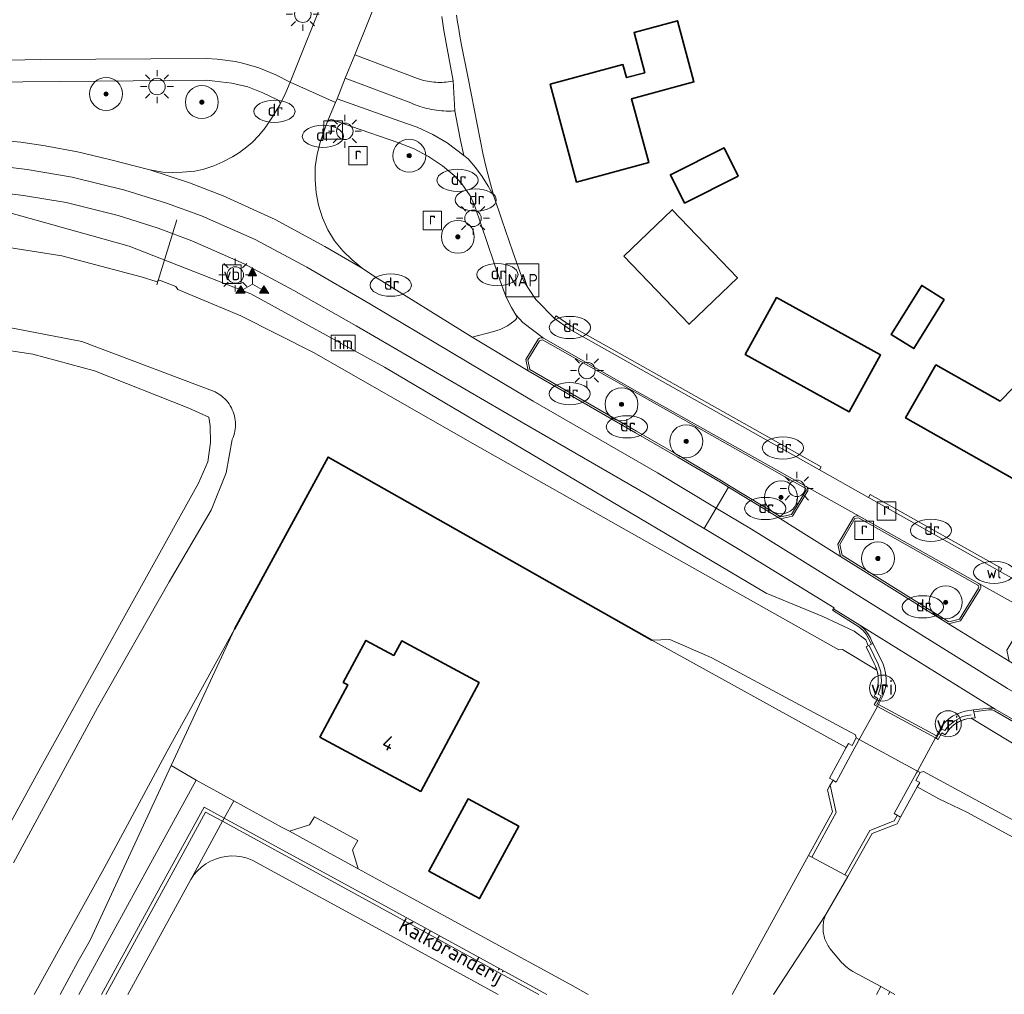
# Model space of a CAD drawing. Header units: metres. Extents: x 244832 to 245816, y 594581 to 595225.
# Tile 3 of 34: x 245024 to 245143, y 594587 to 594706. Entities that reach past the tile are written whole.
import ezdxf
from ezdxf.enums import TextEntityAlignment as Align

# ---------------------------------------------------------------- set-up
doc = ezdxf.new("R2010")
doc.units = ezdxf.units.M
for name, color, linetype, lineweight in [('B-XX-GK-BESCHOEIING-G', 130, 'GK-BESCHOEIING', 35), ('B-XX-GK-BESCHOEIING_DAMWAND-G', 130, 'GK-BESCHOEIING', 18), ('B-XX-GR-BOOM-S', 90, 'Continuous', 25), ('B-XX-GR-GRAS-GV', 60, 'Continuous', 13), ('B-XX-GR-GROENVOORZIENING-GV', 80, 'Continuous', 18), ('B-XX-IE-TERREINAFSCHEIDING_KUNSTMATIG_HEKWERK_RASTER-G', 30, 'IE-TERREINAFSCHEIDING-KUNSTMATIG', 18), ('B-XX-KL-ET_LS_OV_LICHTMAST-S', 190, 'Continuous', 25), ('B-XX-KL-WATER_PUT-S', 170, 'Continuous', 25), ('B-XX-KW-KUNSTWERK_DEK-GV', 170, 'Continuous', 18), ('B-XX-KW-KUNSTWERK_DUIKER-G', 170, 'Continuous', 18), ('B-XX-KW-KUNSTWERK_LANDHOOFD-GV', 170, 'Continuous', 18), ('B-XX-OG-BEBOUWING-GV', 7, 'Continuous', 35), ('B-XX-OG-BEBOUWING-T18', 10, 'Continuous', 18), ('B-XX-OG-HOOGTEPUNT-S', 7, 'Continuous', 25), ('B-XX-OG-TERREIN_ERF-GV', 7, 'Continuous', 18), ('B-XX-OG-TOPOGRAFIE-T18', 10, 'Continuous', 18), ('B-XX-OG-WATER-GV', 130, 'Continuous', 18), ('B-XX-OG-WATER_SLOOT-GV', 120, 'Continuous', 18), ('B-XX-OG-WEG-GV', 7, 'Continuous', 18), ('B-XX-RI-DRAINAGE_PUT-S', 90, 'Continuous', 25), ('B-XX-RI-GWA_RIOOLPUT-S', 30, 'Continuous', 25), ('B-XX-VH-GOOT-G', 170, 'Continuous', 18), ('B-XX-VH-VERHARDING_ASFALT-GV', 252, 'Continuous', 18), ('B-XX-VH-VERHARDING_BEDRIJFSVLOERPLAAT-GV', 252, 'Continuous', 18), ('B-XX-VH-VERHARDING_BETON-GV', 252, 'Continuous', 18), ('B-XX-VH-VERHARDING_GESLOTEN-GV', 252, 'Continuous', 18), ('B-XX-VH-VERHARDING_OPEN-GV', 252, 'Continuous', 18), ('B-XX-VH-VERHARDING_TEGEL-GV', 252, 'Continuous', 18), ('B-XX-VW-BEWEGWIJZERING_DRAAGCONSTRUCTIE-S', 7, 'Continuous', 25), ('B-XX-VW-HECTOMETRERING-S', 7, 'Continuous', 25), ('B-XX-VW-VERKEERSTEKEN_BORD-S', 7, 'Continuous', 25), ('B-XX-VW-VRI-S', 160, 'Continuous', 25)]:
    doc.layers.add(name, color=color, linetype=linetype, lineweight=lineweight)
doc.styles.add('NLCS-ISO', font='NLCS-ISO.ttf')
doc.styles.add('NLCS-ISO-M-T18', font='NLCS-ISO.ttf', dxfattribs={"height": 1.8})
doc.linetypes.add('GK-BESCHOEIING', pattern='A,30,-5,[1,NLCS.SHX,S=1,R=0,X=0,Y=0],-5', length=40)
doc.linetypes.add('IE-TERREINAFSCHEIDING-KUNSTMATIG', pattern='A,4,[82,NLCS.SHX,S=0.75,R=90,X=0,Y=0],4,-2', length=10)

# ---------------------------------------------------------------- blocks, each defined once
blk = doc.blocks.new('SIE-WEG_VERKEERSBORD-SO')
at = {"color": 0, "linetype": 'ByBlock', "lineweight": 18}
blk.add_lwpolyline([(-1.125, -1.125), (1.125, -1.125), (1.125, 1.125), (-1.125, 1.125)], close=True, dxfattribs=at)
at = {"color": 0, "linetype": 'ByBlock', "lineweight": 18, "style": 'NLCS-ISO'}
blk.add_text('vb', height=1.5, dxfattribs=at).set_placement((0, 0), align=Align.MIDDLE_CENTER)
blk = doc.blocks.new('SIE-WEG_VERKEERSBORD_WEGWIJZER-SO')
at = {"linetype": 'ByBlock', "lineweight": 18}
h = blk.add_hatch(color=0, dxfattribs=at)
h.dxf.hatch_style = 1
h.paths.add_polyline_path([(0.5, 1), (0, 2), (-0.5, 1)])
h = blk.add_hatch(color=0, dxfattribs=at)
h.dxf.hatch_style = 1
h.paths.add_polyline_path([(-1.38, -0.22), (-2, -1.15), (-0.88, -1.09)])
h = blk.add_hatch(color=0, dxfattribs=at)
h.dxf.hatch_style = 1
h.paths.add_polyline_path([(1.38, -0.22), (2, -1.15), (0.88, -1.09)])
at = {"color": 0, "linetype": 'ByBlock', "lineweight": 18}
for points in [[(0.5, 1), (0, 2), (-0.5, 1)], [(-1.38, -0.22), (-2, -1.15), (-0.88, -1.09)], [(1.38, -0.22), (2, -1.15), (0.88, -1.09)]]:
    blk.add_lwpolyline(points, close=True, dxfattribs=at)
for points in [[(-1.13, -0.65), (0, 0)], [(0, 1), (0, 0)], [(1.13, -0.65), (0, 0)]]:
    blk.add_lwpolyline(points, dxfattribs=at)
blk = doc.blocks.new('SKL-ET_OV_LICHTMAST-SO')
at = {"color": 0, "linetype": 'ByBlock', "lineweight": 18}
for points in [[(-1.41, 1.41), (-0.88, 0.88)], [(0, 2), (0, 1.25)], [(0.88, 0.88), (1.41, 1.41)], [(-1.25, 0), (-2, 0)], [(2, 0), (1.25, 0)], [(-1.41, -1.41), (-0.88, -0.88)], [(0.88, -0.88), (1.41, -1.41)], [(0, -1.25), (0, -2)]]:
    blk.add_lwpolyline(points, dxfattribs=at)
blk.add_circle((0, 0), 1, dxfattribs=at)
blk = doc.blocks.new('SIE-WEG_PAAL_HECTOMETERPAAL-SO')
at = {"color": 0, "linetype": 'ByBlock', "lineweight": 18}
blk.add_lwpolyline([(-1.44375, -0.94375), (1.44375, -0.94375), (1.44375, 0.94375), (-1.44375, 0.94375)], close=True, dxfattribs=at)
at = {"color": 0, "linetype": 'ByBlock', "lineweight": 18, "style": 'NLCS-ISO'}
blk.add_text('hm', height=1.5, dxfattribs=at).set_placement((0, 0), align=Align.MIDDLE_CENTER)
blk = doc.blocks.new('SKL-VRI_PAAL-SO')
at = {"lineweight": 18}
blk.add_circle((0, 0), 1.59, dxfattribs=at)
at = {"lineweight": 18, "style": 'NLCS-ISO'}
blk.add_text('vri', height=1.8, dxfattribs=at).set_placement((-0.06, 0.08), align=Align.MIDDLE_CENTER)
blk = doc.blocks.new('SKL-WATER_WATERLEIDINGPUT-SO')
at = {"color": 0, "linetype": 'ByBlock', "lineweight": 18}
blk.add_ellipse((0, 0), major_axis=(2.5, 0), ratio=0.54, dxfattribs=at)
at = {"color": 0, "linetype": 'ByBlock', "lineweight": 18, "style": 'NLCS-ISO'}
blk.add_text('wl', height=1.5, dxfattribs=at).set_placement((0, 0), align=Align.MIDDLE_CENTER)
blk = doc.blocks.new('SKL-WATER_DRAINAGEPUT-SO')
at = {"color": 0, "linetype": 'ByBlock', "lineweight": 18}
blk.add_ellipse((0, 0), major_axis=(2.5, 0), ratio=0.54, dxfattribs=at)
at = {"color": 0, "linetype": 'ByBlock', "lineweight": 18, "style": 'NLCS-ISO'}
blk.add_text('dr', height=1.5, dxfattribs=at).set_placement((0.12, 0.19), align=Align.MIDDLE_CENTER)
blk = doc.blocks.new('SRI-PUT_INSPECTIEPUT_RIOOLPUT-SO')
at = {"color": 0, "linetype": 'ByBlock', "lineweight": 18}
blk.add_lwpolyline([(-1.12, -1.12), (1.12, -1.12), (1.12, 1.12), (-1.12, 1.12)], close=True, dxfattribs=at)
at = {"color": 0, "linetype": 'ByBlock', "lineweight": 18, "style": 'NLCS-ISO'}
blk.add_text('r', height=1.5, dxfattribs=at).set_placement((0, 0.28), align=Align.MIDDLE_CENTER)
blk = doc.blocks.new('SGR-BOOM_01-SO')
at = {"linetype": 'ByBlock', "lineweight": 18}
h = blk.add_hatch(color=0, dxfattribs=at)
h.dxf.hatch_style = 1
edge = h.paths.add_edge_path()
edge.add_arc((0, 0), 0.25, 0, 360)
at = {"color": 0, "linetype": 'ByBlock', "lineweight": 18}
for radius in [2, 0.25]:
    blk.add_circle((0, 0), radius, dxfattribs=at)
blk = doc.blocks.new('SIE-HOOGTEMERK-SO')
at = {"color": 0, "linetype": 'ByBlock', "lineweight": 18}
blk.add_lwpolyline([(-2, -2), (2, -2), (2, 2), (-2, 2)], close=True, dxfattribs=at)
at = {"color": 0, "linetype": 'ByBlock', "lineweight": 18, "style": 'NLCS-ISO'}
blk.add_text('NAP', height=1.5, dxfattribs=at).set_placement((0.07, 0), align=Align.MIDDLE_CENTER)

msp = doc.modelspace()

# ---------------------------------------------------------------- linework, layer by layer
at = {"layer": 'B-XX-GK-BESCHOEIING-G', "color": 252}
msp.add_lwpolyline([(245100.35, 594630.44), (245061.05, 594652.67), (245049.7, 594631.8)], dxfattribs=at)
at = {"layer": 'B-XX-GK-BESCHOEIING_DAMWAND-G', "color": 252}
for points in [[(245017.39, 594678.87), (245028.76, 594677.09), (245038.35, 594674.54), (245040.18, 594673.97), (245040.6, 594674.13), (245042.57, 594673.38), (245042.83, 594673.01), (245050.48, 594669.81), (245059.27, 594665.36), (245079.47, 594653.84), (245099.71, 594642.39), (245123.01, 594629.27), (245123.45, 594629.34), (245127.64, 594626.83)], [(245139.08, 594620.98), (245146.37, 594616.6), (245147.56, 594615.98), (245151.15, 594613.71), (245188.69, 594592.8), (245198.71, 594587.49)]]:
    msp.add_lwpolyline(points, dxfattribs=at)
at = {"layer": 'B-XX-GR-GRAS-GV', "color": 252}
msp.add_lwpolyline([(245011.11, 594587.49), (245026.21, 594615.06), (245045.33, 594649.51), (245046.45, 594652.09), (245046.77, 594654.43), (245046.73, 594656.44), (245046.56, 594657.5), (245044.14, 594658.61), (245032.7, 594663.15), (245025.22, 594665.16), (245015.54, 594666.62)], dxfattribs=at)
at = {"layer": 'B-XX-GR-GROENVOORZIENING-GV', "color": 252}
for points in [[(245014.8, 594700.64), (245026.15, 594700.89), (245046.26, 594701.04), (245047.6, 594700.93), (245049.82, 594700.66), (245050.82, 594700.43), (245052.64, 594699.88), (245054.69, 594699.05), (245056.43, 594698.14), (245065.28, 594720.2)], [(245069.59, 594714.69), (245064.29, 594701.47), (245071.89, 594698.58), (245072.13, 594698.5), (245072.37, 594698.43), (245072.61, 594698.36), (245072.86, 594698.31), (245073.11, 594698.26), (245073.36, 594698.22), (245073.61, 594698.18), (245073.86, 594698.16), (245074.11, 594698.14), (245074.36, 594698.13), (245074.62, 594698.13), (245074.87, 594698.13), (245075.12, 594698.15), (245075.37, 594698.17), (245075.62, 594698.2), (245075.87, 594698.24), (245076.12, 594698.28), (245076.21, 594698.3), (245075.37, 594702.9), (245075.25, 594703.57), (245075.11, 594704.42), (245074.97, 594705.28), (245074.84, 594706.13)], [(245030.81, 594587.49), (245039.31, 594603.01), (245045.05, 594613.47), (245042.02, 594615.25), (245032.18, 594594.05), (245030.74, 594591.5), (245028.55, 594587.49)]]:
    msp.add_lwpolyline(points, dxfattribs=at)
msp.add_lwpolyline([(245077.52, 594689.25), (245077.09, 594691.26), (245076.43, 594694.67), (245076.27, 594694.66), (245075.98, 594694.65), (245075.68, 594694.65), (245075.38, 594694.65), (245075.09, 594694.66), (245074.79, 594694.68), (245074.49, 594694.71), (245074.2, 594694.74), (245073.9, 594694.79), (245073.61, 594694.84), (245073.32, 594694.9), (245073.03, 594694.97), (245072.74, 594695.04), (245072.46, 594695.12), (245072.17, 594695.21), (245071.89, 594695.31), (245071.62, 594695.42), (245071.34, 594695.53), (245071.07, 594695.65), (245063.13, 594698.64), (245062.16, 594696.12), (245069.77, 594693.44), (245071.86, 594692.68), (245073.77, 594691.81), (245075.51, 594690.78), (245077.51, 594689.27)], close=True, dxfattribs=at)
at = {"layer": 'B-XX-IE-TERREINAFSCHEIDING_KUNSTMATIG_HEKWERK_RASTER-G', "color": 252}
for points in [[(245128.13, 594626.6), (245127.81, 594627.55), (245126.76, 594629.72)], [(245127.64, 594622.61), (245128.14, 594623.69), (245127.81, 594623.91), (245127.98, 594624.45), (245128.18, 594625.46), (245128.13, 594626.6)], [(245134.89, 594618.61), (245135.47, 594619.72), (245135.9, 594619.49), (245136.3, 594620.04), (245137.09, 594620.69), (245138.02, 594621.19), (245139.09, 594621.4)]]:
    msp.add_lwpolyline(points, dxfattribs=at)
at = {"layer": 'B-XX-KW-KUNSTWERK_DEK-GV', "color": 252}
msp.add_lwpolyline([(245127.7, 594622.43), (245125.49, 594618.39), (245132.57, 594614.57), (245134.74, 594618.59)], close=True, dxfattribs=at)
at = {"layer": 'B-XX-KW-KUNSTWERK_DUIKER-G', "color": 252}
msp.add_lwpolyline([(245042.71, 594681.47), (245040.26, 594673.57)], dxfattribs=at)
at = {"layer": 'B-XX-KW-KUNSTWERK_LANDHOOFD-GV', "color": 252}
for points in [[(245125.49, 594618.39), (245125.14, 594618.6), (245124.64, 594617.68), (245124.2, 594617.92), (245123.93, 594617.43), (245121.9, 594613.71), (245122.32, 594613.46), (245122.36, 594613.44), (245122.69, 594613.24), (245124.73, 594616.99), (245125.4, 594618.24)], [(245132.54, 594612.67), (245132.83, 594613.2), (245132.38, 594613.44), (245132.89, 594614.39), (245132.57, 594614.57), (245132.46, 594614.38), (245131.76, 594613.1), (245129.73, 594609.42), (245130.52, 594608.98)]]:
    msp.add_lwpolyline(points, close=True, dxfattribs=at)
at = {"layer": 'B-XX-OG-BEBOUWING-GV', "color": 252}
for points in [[(245087.99, 594697.9), (245091.19, 594686.03), (245099.95, 594688.4), (245097.87, 594696.14), (245105.44, 594698.19), (245103.44, 594705.61), (245098.17, 594704.18), (245099.48, 594699.3), (245097.26, 594698.7), (245096.83, 594700.29)], [(245110.81, 594686.75), (245109.09, 594690.19), (245102.58, 594686.93), (245104.3, 594683.49)], [(245096.94, 594677.05), (245104.86, 594668.78), (245110.72, 594674.4), (245102.8, 594682.67)], [(245135.81, 594671.79), (245133.09, 594673.49), (245129.38, 594667.53), (245132.1, 594665.84)], [(245111.65, 594665.1), (245124.27, 594658.15), (245128.08, 594665.07), (245115.46, 594672.02)], [(245134.77, 594663.88), (245131.12, 594657.43), (245148.98, 594647.32), (245152.68, 594653.86), (245152.4, 594654.01), (245154.64, 594656.49), (245157.7, 594659.89), (245149.85, 594666.96), (245145.69, 594662.66), (245142.59, 594659.46)], [(245069.04, 594628.6), (245065.63, 594630.43), (245062.89, 594625.34), (245063.46, 594625.03), (245060.05, 594618.69), (245072.29, 594612.1), (245079.37, 594625.32), (245069.99, 594630.37)], [(245084.18, 594607.88), (245078.04, 594611.2), (245073.29, 594602.42), (245079.43, 594599.1)]]:
    msp.add_lwpolyline(points, close=True, dxfattribs=at)
at = {"layer": 'B-XX-OG-TERREIN_ERF-GV', "color": 252}
for points in [[(245076.63, 594706.28), (245076.76, 594705.43), (245076.9, 594704.58), (245077.04, 594703.73), (245077.15, 594703.1), (245077.19, 594702.89), (245077.2, 594702.88), (245077.2, 594702.83), (245078.03, 594698.62), (245079.85, 594689.33), (245080.21, 594687.8), (245080.62, 594686.27), (245081.14, 594684.34), (245082.15, 594681.46), (245083.45, 594677.55), (245084.56, 594674.51), (245084.92, 594673.8), (245086.14, 594671.96), (245086.3, 594671.74), (245088.52, 594669.49), (245088.74, 594669.82), (245090.56, 594668.54), (245120.88, 594651.48), (245120.68, 594651.13), (245126.63, 594647.78), (245126.81, 594648.13), (245142.78, 594639.15), (245142.6, 594638.79), (245146.56, 594636.57)], [(245110.08, 594587.49), (245119.35, 594604.35), (245122.25, 594609.62), (245121.64, 594612.32), (245121.88, 594612.73), (245122.32, 594613.46), (245121.9, 594613.71), (245123.93, 594617.43), (245100.35, 594630.44), (245061.05, 594652.67), (245049.7, 594631.8), (245042.02, 594615.25), (245045.05, 594613.47), (245049.6, 594610.97), (245055.47, 594607.75), (245056.35, 594607.27), (245058.8, 594608.04), (245059.38, 594609.04), (245064.66, 594606.16), (245064.03, 594605.03), (245064.7, 594602.71), (245069.58, 594600.04), (245090.37, 594588.71), (245092.61, 594587.49)], [(245150.67, 594603.01), (245138.56, 594609.59), (245135.17, 594611.22), (245132.54, 594612.67), (245130.52, 594608.98), (245130.08, 594608.18), (245127.07, 594606.99), (245124.11, 594601.78), (245121.44, 594597.18), (245121.37, 594597.01), (245121.31, 594596.84), (245121.26, 594596.67), (245121.21, 594596.49), (245121.17, 594596.31), (245121.14, 594596.14), (245121.12, 594595.96), (245121.11, 594595.78), (245121.1, 594595.6), (245121.1, 594595.42), (245121.11, 594595.24), (245121.13, 594595.06), (245121.16, 594594.88), (245121.19, 594594.7), (245121.23, 594594.53), (245121.28, 594594.35), (245121.34, 594594.18), (245121.4, 594594.01), (245121.48, 594593.85), (245121.56, 594593.68), (245121.64, 594593.53), (245121.74, 594593.37), (245121.84, 594593.22), (245121.94, 594593.07), (245123.22, 594591.5), (245123.37, 594591.33), (245123.53, 594591.18), (245123.7, 594591.02), (245123.87, 594590.88), (245124.05, 594590.73), (245124.23, 594590.6), (245124.41, 594590.47), (245124.6, 594590.35), (245124.72, 594590.28), (245128.1, 594588.44), (245128.18, 594588.39), (245129.83, 594587.49)], [(245081.68, 594587.49), (245068.62, 594594.62), (245051.85, 594603.78), (245051.23, 594604.01), (245050.6, 594604.17), (245049.95, 594604.26), (245049.29, 594604.28), (245048.64, 594604.22), (245048, 594604.1), (245047.37, 594603.9), (245046.77, 594603.64), (245046.2, 594603.31), (245045.68, 594602.92), (245045.2, 594602.48), (245044.77, 594601.98), (245044.39, 594601.44), (245036.77, 594587.49)]]:
    msp.add_lwpolyline(points, dxfattribs=at)
for points in [[(245105.44, 594698.19), (245097.87, 594696.14), (245099.95, 594688.4), (245091.19, 594686.03), (245087.99, 594697.9), (245096.83, 594700.29), (245097.26, 594698.7), (245099.48, 594699.3), (245098.17, 594704.18), (245103.44, 594705.61)], [(245104.3, 594683.49), (245102.58, 594686.93), (245109.09, 594690.19), (245110.81, 594686.75)], [(245110.72, 594674.4), (245104.86, 594668.78), (245096.94, 594677.05), (245102.8, 594682.67)], [(245132.1, 594665.84), (245129.38, 594667.53), (245133.09, 594673.49), (245135.81, 594671.79)], [(245128.08, 594665.07), (245124.27, 594658.15), (245111.65, 594665.1), (245115.46, 594672.02)], [(245157.7, 594659.89), (245154.64, 594656.49), (245152.4, 594654.01), (245152.68, 594653.86), (245148.98, 594647.32), (245131.12, 594657.43), (245134.77, 594663.88), (245142.59, 594659.46), (245145.69, 594662.66), (245149.85, 594666.96)], [(245072.29, 594612.1), (245060.05, 594618.69), (245063.46, 594625.03), (245062.89, 594625.34), (245065.63, 594630.43), (245069.04, 594628.6), (245069.99, 594630.37), (245079.37, 594625.32)], [(245079.43, 594599.1), (245073.29, 594602.42), (245078.04, 594611.2), (245084.18, 594607.88)]]:
    msp.add_lwpolyline(points, close=True, dxfattribs=at)
at = {"layer": 'B-XX-OG-WATER-GV', "color": 252}
for points in [[(245146.37, 594616.6), (245139.08, 594620.98), (245138.55, 594620.92), (245138.42, 594620.89), (245138.29, 594620.85), (245138.2, 594620.82), (245138.19, 594620.82), (245138.19, 594620.82), (245138.17, 594620.81), (245138.04, 594620.77), (245137.91, 594620.72), (245137.87, 594620.7), (245137.83, 594620.68), (245137.79, 594620.67), (245137.67, 594620.61), (245137.55, 594620.55), (245137.43, 594620.48), (245137.31, 594620.41), (245137.2, 594620.34), (245137.19, 594620.33), (245137.17, 594620.32), (245137.09, 594620.27), (245137.05, 594620.23), (245137.04, 594620.22), (245137.02, 594620.21), (245136.98, 594620.18), (245136.88, 594620.1), (245136.78, 594620.01), (245136.68, 594619.92), (245136.63, 594619.87), (245136.6, 594619.84), (245136.58, 594619.83), (245136.49, 594619.73), (245136.4, 594619.63), (245136.37, 594619.59), (245136.35, 594619.57), (245136.32, 594619.52), (245136.23, 594619.42), (245136.15, 594619.31), (245136.14, 594619.29), (245136.14, 594619.28), (245136.13, 594619.27), (245136.08, 594619.19), (245136.01, 594619.08), (245135.94, 594618.96), (245135.53, 594619.21), (245135.09, 594618.42), (245134.74, 594618.59), (245127.7, 594622.43), (245127.32, 594622.63), (245127.74, 594623.4), (245127.3, 594623.65), (245127.45, 594624), (245127.51, 594624.12), (245127.56, 594624.25), (245127.58, 594624.31), (245127.59, 594624.36), (245127.6, 594624.38), (245127.64, 594624.52), (245127.68, 594624.65), (245127.68, 594624.66), (245127.7, 594624.71), (245127.71, 594624.78), (245127.74, 594624.92), (245127.76, 594625.04), (245127.77, 594625.06), (245127.78, 594625.19), (245127.8, 594625.33), (245127.8, 594625.39), (245127.8, 594625.41), (245127.81, 594625.47), (245127.81, 594625.61), (245127.81, 594625.74), (245127.81, 594625.75), (245127.81, 594625.76), (245127.81, 594625.78), (245127.8, 594625.88), (245127.8, 594626.02), (245127.79, 594626.11), (245127.79, 594626.12), (245127.78, 594626.13), (245127.78, 594626.16), (245127.76, 594626.29), (245127.74, 594626.43), (245127.73, 594626.47), (245127.73, 594626.48), (245127.73, 594626.49), (245127.71, 594626.57), (245127.68, 594626.7), (245127.64, 594626.83), (245123.45, 594629.34), (245123.01, 594629.27), (245099.71, 594642.39), (245079.47, 594653.84), (245059.27, 594665.36), (245050.48, 594669.81), (245042.83, 594673.01), (245042.57, 594673.38), (245040.6, 594674.13), (245040.18, 594673.97), (245038.35, 594674.54), (245028.76, 594677.09), (245017.39, 594678.87)], [(245017.9, 594669.22), (245031.18, 594666.71), (245047.35, 594660.57), (245047.46, 594660.51), (245047.69, 594660.38), (245047.91, 594660.24), (245048.13, 594660.08), (245048.33, 594659.91), (245048.52, 594659.72), (245048.71, 594659.53), (245048.88, 594659.32), (245049.03, 594659.11), (245049.18, 594658.89), (245049.31, 594658.66), (245049.42, 594658.42), (245049.52, 594658.17), (245049.61, 594657.92), (245049.68, 594657.66), (245049.74, 594657.4), (245049.78, 594657.14), (245049.8, 594656.88), (245049.81, 594656.61), (245049.8, 594656.34), (245049.78, 594656.08), (245049.74, 594655.82), (245049.68, 594655.56), (245049.61, 594655.3), (245049.53, 594655.05), (245049.42, 594654.8), (245048.68, 594650.77), (245046.85, 594646.23), (245041.76, 594637.53), (245033.07, 594622.25), (245022.87, 594603.43)], [(245025.38, 594587.49), (245033.86, 594602.79), (245041.54, 594617), (245049.7, 594631.8), (245061.05, 594652.67), (245100.35, 594630.44), (245102.52, 594630.54), (245107.62, 594628.31), (245125.03, 594618.97), (245125.14, 594618.6), (245125.49, 594618.39), (245132.57, 594614.57), (245132.89, 594614.39), (245133.3, 594614.52), (245152.11, 594604.33), (245175.03, 594591.89), (245183.71, 594587.49)]]:
    msp.add_lwpolyline(points, dxfattribs=at)
at = {"layer": 'B-XX-OG-WATER_SLOOT-GV', "color": 252}
for points in [[(245022.87, 594603.43), (245033.07, 594622.25), (245041.76, 594637.53), (245046.85, 594646.23), (245048.68, 594650.77), (245049.42, 594654.8), (245049.53, 594655.05), (245049.61, 594655.3), (245049.68, 594655.56), (245049.74, 594655.82), (245049.78, 594656.08), (245049.8, 594656.34), (245049.81, 594656.61), (245049.8, 594656.88), (245049.78, 594657.14), (245049.74, 594657.4), (245049.68, 594657.66), (245049.61, 594657.92), (245049.52, 594658.17), (245049.42, 594658.42), (245049.31, 594658.66), (245049.18, 594658.89), (245049.03, 594659.11), (245048.88, 594659.32), (245048.71, 594659.53), (245048.52, 594659.72), (245048.33, 594659.91), (245048.13, 594660.08), (245047.91, 594660.24), (245047.69, 594660.38), (245047.46, 594660.51), (245047.35, 594660.57), (245031.18, 594666.71), (245017.9, 594669.22)], [(245015.54, 594666.62), (245025.22, 594665.16), (245032.7, 594663.15), (245044.14, 594658.61), (245046.56, 594657.5), (245046.73, 594656.44), (245046.77, 594654.43), (245046.45, 594652.09), (245045.33, 594649.51), (245026.21, 594615.06), (245011.11, 594587.49)], [(245028.55, 594587.49), (245030.74, 594591.5), (245032.18, 594594.05), (245042.02, 594615.25), (245049.7, 594631.8), (245041.54, 594617), (245033.86, 594602.79), (245025.38, 594587.49)], [(245183.71, 594587.49), (245175.03, 594591.89), (245152.11, 594604.33), (245133.3, 594614.52), (245132.89, 594614.39), (245132.38, 594613.44), (245132.83, 594613.2), (245132.54, 594612.67), (245135.17, 594611.22), (245138.56, 594609.59), (245150.67, 594603.01), (245173.43, 594590.23), (245178.89, 594587.49)]]:
    msp.add_lwpolyline(points, dxfattribs=at)
msp.add_lwpolyline([(245107.62, 594628.31), (245102.52, 594630.54), (245100.35, 594630.44), (245123.93, 594617.43), (245124.2, 594617.92), (245124.64, 594617.68), (245125.14, 594618.6), (245125.03, 594618.97)], close=True, dxfattribs=at)
at = {"layer": 'B-XX-OG-WEG-GV', "color": 252}
for points in [[(245053.41, 594692.62), (245054.29, 594693.93), (245055.18, 594695.4), (245055.22, 594695.54), (245055.21, 594695.69), (245055.15, 594695.83), (245055.05, 594695.94), (245054.92, 594696.01), (245053.15, 594696.85), (245051.3, 594697.57), (245049.35, 594698.03), (245047.31, 594698.29), (245046.28, 594698.38), (245015.09, 594698.13)], [(245020.73, 594691.17), (245023.76, 594690.86), (245026.74, 594690.44), (245030.65, 594689.71), (245034.53, 594688.79), (245039.41, 594687.51), (245041, 594687.25), (245042.11, 594687.2), (245043.34, 594687.22), (245044.88, 594687.34), (245045.98, 594687.61), (245047.19, 594687.99), (245048.29, 594688.47), (245049.47, 594689.1), (245050.28, 594689.6), (245051.2, 594690.31), (245051.83, 594690.84), (245052.64, 594691.67), (245053.41, 594692.62)], [(245019.35, 594683.15), (245036.9, 594678.25), (245051.68, 594672.49), (245067.9, 594663.57), (245083.44, 594654.4), (245114.19, 594636.14), (245121.08, 594633.33), (245124.89, 594631.56), (245126.28, 594630.49), (245126.58, 594629.77), (245126.97, 594629.97), (245126.66, 594630.59), (245126.33, 594631.19), (245125.98, 594631.63), (245125.43, 594632.07), (245122.25, 594634.08), (245122.38, 594634.26), (245122.45, 594634.36), (245110.93, 594641.46), (245106.67, 594644.01), (245099.59, 594648.23), (245084.48, 594656.96), (245064.47, 594668.6), (245056.91, 594672.89), (245050.88, 594676.13), (245044.53, 594678.92), (245040.44, 594680.46), (245035.59, 594681.99), (245029.28, 594683.56), (245024.1, 594684.42), (245018.44, 594685.11)], [(245017.39, 594678.87), (245028.76, 594677.09), (245038.35, 594674.54), (245040.18, 594673.97), (245040.6, 594674.13), (245042.57, 594673.38), (245042.83, 594673.01), (245050.48, 594669.81), (245059.27, 594665.36), (245079.47, 594653.84), (245099.71, 594642.39), (245123.01, 594629.27), (245123.45, 594629.34), (245127.64, 594626.83), (245127.58, 594627), (245127.52, 594627.16), (245127.46, 594627.31), (245127.39, 594627.47), (245127.3, 594627.62), (245126.32, 594629.64), (245126.58, 594629.77), (245126.28, 594630.49), (245124.89, 594631.56), (245121.08, 594633.33), (245114.19, 594636.14), (245083.44, 594654.4), (245067.9, 594663.57), (245051.68, 594672.49), (245036.9, 594678.25), (245019.35, 594683.15)], [(245203.2, 594587.49), (245197.62, 594590.42), (245188.41, 594595.43), (245187.55, 594595.85), (245180.78, 594597.93), (245162.43, 594608.25), (245156.84, 594613.24), (245156.23, 594613.68), (245151.01, 594616.63), (245141.9, 594621.88), (245141.62, 594622), (245141.24, 594621.99), (245139.42, 594621.77), (245139.56, 594621.04), (245139.08, 594620.98), (245146.37, 594616.6), (245147.56, 594615.98), (245151.15, 594613.71), (245188.69, 594592.8), (245198.71, 594587.49)]]:
    msp.add_lwpolyline(points, dxfattribs=at)
for points in [[(245078.84, 594683.12), (245078.29, 594684.35), (245077.27, 594685.8), (245076.35, 594686.83), (245074.92, 594688.01), (245073.25, 594689.12), (245071.48, 594690.06), (245069.52, 594690.84), (245063.88, 594692.79), (245061.6, 594693.6), (245061.45, 594693.62), (245061.29, 594693.59), (245061.15, 594693.53), (245061.04, 594693.42), (245060.95, 594693.29), (245060.13, 594691.01), (245059.72, 594689.41), (245059.48, 594687.9), (245059.48, 594686.29), (245059.59, 594684.74), (245059.87, 594683.25), (245060.39, 594681.69), (245061.02, 594680.23), (245061.84, 594678.91), (245062.85, 594677.68), (245063.98, 594676.59), (245065.17, 594675.57), (245066.66, 594674.59), (245078.54, 594667.2), (245080.99, 594667.87), (245081.94, 594668.15), (245082.81, 594668.59), (245083.71, 594669.23), (245083.83, 594669.34), (245083.9, 594669.48), (245083.93, 594669.64), (245083.91, 594669.79), (245083.84, 594669.93), (245083.32, 594670.8), (245082.87, 594671.67), (245082.47, 594672.61), (245081.92, 594674.05)], [(245098.5, 594660.41), (245087.06, 594666.9), (245086.68, 594666.77), (245085.29, 594664.45), (245085.52, 594663.3), (245098.45, 594655.81), (245103.6, 594652.86), (245108.77, 594649.8), (245109.77, 594649.19), (245115.97, 594645.4), (245117.26, 594645.69), (245119, 594648.56), (245119.04, 594648.63), (245119.05, 594648.71), (245119.04, 594648.78), (245119, 594648.85), (245118.95, 594648.91)], [(245125.39, 594645.29), (245124.97, 594645.21), (245123.13, 594642.06), (245123.42, 594640.75), (245136.38, 594632.67), (245137.65, 594632.99), (245139.98, 594636.77), (245140.01, 594636.85), (245140.01, 594636.94), (245139.98, 594637.02), (245139.94, 594637.09), (245139.87, 594637.15)]]:
    msp.add_lwpolyline(points, close=True, dxfattribs=at)
at = {"layer": 'B-XX-VH-GOOT-G', "color": 252}
for points in [[(245119.73, 594604.14), (245122.7, 594609.55), (245121.96, 594612.86)], [(245129.75, 594608.55), (245130.11, 594609.2)], [(245126.8, 594607.38), (245129.75, 594608.55)], [(245123.73, 594601.98), (245126.8, 594607.38)], [(245129.22, 594587.83), (245129.04, 594587.49)]]:
    msp.add_lwpolyline(points, dxfattribs=at)
at = {"layer": 'B-XX-VH-VERHARDING_ASFALT-GV', "color": 252}
for points in [[(245039.41, 594687.51), (245044.25, 594685.93), (245048.32, 594684.35), (245054.64, 594681.5), (245060.64, 594678.2), (245065.17, 594675.57), (245063.98, 594676.59), (245062.85, 594677.68), (245061.84, 594678.91), (245061.02, 594680.23), (245060.39, 594681.69), (245059.87, 594683.25), (245059.59, 594684.74), (245059.48, 594686.29), (245059.48, 594687.9), (245059.72, 594689.41), (245060.13, 594691.01), (245060.95, 594693.29), (245061.96, 594695.67), (245056.43, 594698.14), (245055.92, 594696.88), (245055.18, 594695.4), (245054.29, 594693.93), (245053.41, 594692.62), (245052.64, 594691.67), (245051.83, 594690.84), (245051.2, 594690.31), (245050.28, 594689.6), (245049.47, 594689.1), (245048.29, 594688.47), (245047.19, 594687.99), (245045.98, 594687.61), (245044.88, 594687.34), (245043.34, 594687.22), (245042.11, 594687.2), (245041, 594687.25)], [(245178.76, 594607.81), (245171.65, 594611.89), (245152.36, 594622.85), (245151.47, 594623.33), (245143.68, 594627.89), (245136.34, 594632.43), (245123.22, 594640.61), (245115.93, 594645.17), (245109.65, 594649), (245108.15, 594646.48), (245112.43, 594643.92), (245123.96, 594636.78), (245143.48, 594624.6), (245157.79, 594616.4), (245189.93, 594598.15), (245194.33, 594595.81), (245195.65, 594598.29), (245194.7, 594598.8), (245181.99, 594605.94), (245181.8, 594606.04)], [(245108.15, 594646.48), (245106.67, 594644.01), (245110.93, 594641.46), (245122.45, 594634.36), (245122.38, 594634.26), (245125.55, 594632.26), (245142, 594622.07), (245151.11, 594616.82), (245156.35, 594613.86), (245174, 594603.99), (245187.7, 594596.2), (245187.63, 594596.05), (245188.51, 594595.62), (245192.95, 594593.21), (245194.33, 594595.81), (245189.93, 594598.15), (245157.79, 594616.4), (245143.48, 594624.6), (245123.96, 594636.78), (245112.43, 594643.92)], [(245125.55, 594632.26), (245126.14, 594631.79), (245126.51, 594631.31), (245126.86, 594630.7), (245127.16, 594630.07), (245128.14, 594628.08), (245128.39, 594627.56), (245128.58, 594627.01), (245128.7, 594626.44), (245128.76, 594625.86), (245128.75, 594625.29), (245128.67, 594624.71), (245128.52, 594624.15), (245128.32, 594623.61), (245127.82, 594622.65), (245134.87, 594618.85), (245135.3, 594619.68), (245135.61, 594620.13), (245135.97, 594620.55), (245136.38, 594620.92), (245136.83, 594621.24), (245137.32, 594621.5), (245137.83, 594621.7), (245138.36, 594621.85), (245139.38, 594621.99), (245141.23, 594622.21), (245141.66, 594622.22), (245142, 594622.07)]]:
    msp.add_lwpolyline(points, close=True, dxfattribs=at)
for points in [[(245018.82, 594688.23), (245024.55, 594687.56), (245030, 594686.62), (245036.4, 594685.04), (245041.43, 594683.49), (245045.7, 594681.92), (245052.2, 594679.06), (245058.46, 594675.71), (245066.12, 594671.25), (245085.93, 594659.46), (245101.02, 594650.74), (245108.15, 594646.48), (245109.65, 594649), (245108.66, 594649.61), (245103.49, 594652.67), (245098.33, 594655.61), (245085.32, 594663.15), (245078.54, 594667.2), (245066.66, 594674.59), (245065.17, 594675.57), (245060.64, 594678.2), (245054.64, 594681.5), (245048.32, 594684.35), (245044.25, 594685.93), (245039.41, 594687.51), (245034.53, 594688.79), (245030.65, 594689.71), (245026.74, 594690.44), (245023.76, 594690.86), (245020.73, 594691.17)], [(245018.44, 594685.11), (245024.1, 594684.42), (245029.28, 594683.56), (245035.59, 594681.99), (245040.44, 594680.46), (245044.53, 594678.92), (245050.88, 594676.13), (245056.91, 594672.89), (245064.47, 594668.6), (245084.48, 594656.96), (245099.59, 594648.23), (245106.67, 594644.01), (245108.15, 594646.48), (245101.02, 594650.74), (245085.93, 594659.46), (245066.12, 594671.25), (245058.46, 594675.71), (245052.2, 594679.06), (245045.7, 594681.92), (245041.43, 594683.49), (245036.4, 594685.04), (245030, 594686.62), (245024.55, 594687.56), (245018.82, 594688.23)]]:
    msp.add_lwpolyline(points, dxfattribs=at)
at = {"layer": 'B-XX-VH-VERHARDING_BEDRIJFSVLOERPLAAT-GV', "color": 252}
for points in [[(245088.52, 594669.49), (245090.34, 594668.2), (245120.68, 594651.13), (245120.88, 594651.48), (245090.56, 594668.54), (245088.74, 594669.82)], [(245119.19, 594648.44), (245119.26, 594648.57), (245119.27, 594648.72), (245119.24, 594648.86), (245119.17, 594649), (245119.07, 594649.1), (245098.61, 594660.6), (245087.17, 594667.09), (245087.02, 594667.15), (245086.86, 594667.15), (245086.71, 594667.1), (245086.58, 594667.01), (245086.49, 594666.88), (245085.06, 594664.49), (245085.32, 594663.15), (245098.33, 594655.61), (245103.49, 594652.67), (245108.66, 594649.61), (245109.65, 594649), (245115.93, 594645.17), (245117.4, 594645.49)], [(245117.26, 594645.69), (245115.97, 594645.4), (245109.77, 594649.19), (245108.77, 594649.8), (245103.6, 594652.86), (245098.45, 594655.81), (245085.52, 594663.3), (245085.29, 594664.45), (245086.68, 594666.77), (245087.06, 594666.9), (245098.5, 594660.41), (245118.95, 594648.91), (245119, 594648.85), (245119.04, 594648.78), (245119.05, 594648.71), (245119.04, 594648.63), (245119, 594648.56)], [(245142.6, 594638.79), (245142.78, 594639.15), (245126.81, 594648.13), (245126.63, 594647.78)], [(245125.5, 594645.49), (245125.35, 594645.54), (245125.19, 594645.55), (245125.04, 594645.52), (245124.9, 594645.44), (245124.79, 594645.34), (245122.89, 594642.1), (245123.22, 594640.61), (245136.34, 594632.43), (245137.79, 594632.8), (245140.18, 594636.66), (245140.23, 594636.81), (245140.23, 594636.96), (245140.19, 594637.11), (245140.11, 594637.24), (245139.99, 594637.34)], [(245124.97, 594645.21), (245125.39, 594645.29), (245139.87, 594637.15), (245139.94, 594637.09), (245139.98, 594637.02), (245140.01, 594636.94), (245140.01, 594636.85), (245139.98, 594636.77), (245137.65, 594632.99), (245136.38, 594632.67), (245123.42, 594640.75), (245123.13, 594642.06)], [(245125.55, 594632.26), (245122.38, 594634.26), (245122.25, 594634.08), (245125.43, 594632.07), (245125.98, 594631.63), (245126.33, 594631.19), (245126.66, 594630.59), (245126.97, 594629.97), (245127.16, 594630.07), (245126.86, 594630.7), (245126.51, 594631.31), (245126.14, 594631.79)], [(245127.82, 594622.65), (245127.7, 594622.43), (245134.74, 594618.59), (245134.87, 594618.85)]]:
    msp.add_lwpolyline(points, close=True, dxfattribs=at)
msp.add_lwpolyline([(245151.11, 594616.82), (245142, 594622.07), (245141.66, 594622.22), (245141.23, 594622.21), (245139.38, 594621.99), (245139.42, 594621.77), (245141.24, 594621.99), (245141.62, 594622), (245141.9, 594621.88), (245151.01, 594616.63)], dxfattribs=at)
at = {"layer": 'B-XX-VH-VERHARDING_BETON-GV', "color": 252}
for points in [[(245128.14, 594628.08), (245127.16, 594630.07), (245126.97, 594629.97), (245126.58, 594629.77), (245126.32, 594629.64), (245127.3, 594627.62), (245127.39, 594627.47), (245127.46, 594627.31), (245127.52, 594627.16), (245127.58, 594627), (245127.64, 594626.83), (245127.68, 594626.7), (245127.71, 594626.57), (245127.73, 594626.49), (245127.73, 594626.48), (245127.73, 594626.47), (245127.74, 594626.43), (245127.76, 594626.29), (245127.78, 594626.16), (245127.78, 594626.13), (245127.79, 594626.12), (245127.79, 594626.11), (245127.8, 594626.02), (245127.8, 594625.88), (245127.81, 594625.78), (245127.81, 594625.76), (245127.81, 594625.75), (245127.81, 594625.74), (245127.81, 594625.61), (245127.81, 594625.47), (245127.8, 594625.41), (245127.8, 594625.39), (245127.8, 594625.33), (245127.78, 594625.19), (245127.77, 594625.06), (245127.76, 594625.04), (245127.74, 594624.92), (245127.71, 594624.78), (245127.7, 594624.71), (245127.68, 594624.66), (245127.68, 594624.65), (245127.64, 594624.52), (245127.6, 594624.38), (245127.59, 594624.36), (245127.58, 594624.31), (245127.56, 594624.25), (245127.51, 594624.12), (245127.45, 594624), (245127.3, 594623.65), (245127.74, 594623.4), (245127.32, 594622.63), (245127.7, 594622.43), (245127.82, 594622.65), (245128.32, 594623.61), (245128.52, 594624.15), (245128.67, 594624.71), (245128.75, 594625.29), (245128.76, 594625.86), (245128.7, 594626.44), (245128.58, 594627.01), (245128.39, 594627.56)], [(245136.23, 594619.42), (245136.32, 594619.52), (245136.35, 594619.57), (245136.37, 594619.59), (245136.4, 594619.63), (245136.49, 594619.73), (245136.58, 594619.83), (245136.6, 594619.84), (245136.63, 594619.87), (245136.68, 594619.92), (245136.78, 594620.01), (245136.88, 594620.1), (245136.98, 594620.18), (245137.02, 594620.21), (245137.04, 594620.22), (245137.05, 594620.23), (245137.09, 594620.27), (245137.17, 594620.32), (245137.19, 594620.33), (245137.2, 594620.34), (245137.31, 594620.41), (245137.43, 594620.48), (245137.55, 594620.55), (245137.67, 594620.61), (245137.79, 594620.67), (245137.83, 594620.68), (245137.87, 594620.7), (245137.91, 594620.72), (245138.04, 594620.77), (245138.17, 594620.81), (245138.19, 594620.82), (245138.19, 594620.82), (245138.2, 594620.82), (245138.29, 594620.85), (245138.42, 594620.89), (245138.55, 594620.92), (245139.08, 594620.98), (245139.56, 594621.04), (245139.42, 594621.77), (245139.38, 594621.99), (245138.36, 594621.85), (245137.83, 594621.7), (245137.32, 594621.5), (245136.83, 594621.24), (245136.38, 594620.92), (245135.97, 594620.55), (245135.61, 594620.13), (245135.3, 594619.68), (245134.87, 594618.85), (245134.74, 594618.59), (245135.09, 594618.42), (245135.53, 594619.21), (245135.94, 594618.96), (245136.01, 594619.08), (245136.08, 594619.19), (245136.13, 594619.27), (245136.14, 594619.28), (245136.14, 594619.29), (245136.15, 594619.31)]]:
    msp.add_lwpolyline(points, close=True, dxfattribs=at)
at = {"layer": 'B-XX-VH-VERHARDING_GESLOTEN-GV', "color": 252}
msp.add_lwpolyline([(245127.7, 594622.43), (245125.49, 594618.39), (245132.57, 594614.57), (245134.74, 594618.59)], close=True, dxfattribs=at)
for points in [[(245033.56, 594587.49), (245041.62, 594602.21), (245046, 594610.2), (245048.45, 594608.87), (245049.6, 594610.97), (245045.05, 594613.47), (245039.31, 594603.01), (245030.81, 594587.49)], [(245034.08, 594587.49), (245042, 594601.96), (245046.17, 594609.61), (245048.24, 594608.48), (245048.45, 594608.87), (245046, 594610.2), (245041.62, 594602.21), (245033.56, 594587.49)], [(245092.61, 594587.49), (245090.37, 594588.71), (245069.58, 594600.04), (245064.7, 594602.71), (245056.35, 594607.27), (245055.47, 594607.75), (245049.6, 594610.97), (245048.45, 594608.87), (245069.26, 594597.5), (245087.61, 594587.49)], [(245036.77, 594587.49), (245044.39, 594601.44), (245048.24, 594608.48), (245046.17, 594609.61), (245042, 594601.96), (245034.08, 594587.49)], [(245086.61, 594587.49), (245068.99, 594597.14), (245048.24, 594608.48), (245044.39, 594601.44), (245044.77, 594601.98), (245045.2, 594602.48), (245045.68, 594602.92), (245046.2, 594603.31), (245046.77, 594603.64), (245047.37, 594603.9), (245048, 594604.1), (245048.64, 594604.22), (245049.29, 594604.28), (245049.95, 594604.26), (245050.6, 594604.17), (245051.23, 594604.01), (245051.85, 594603.78), (245068.62, 594594.62), (245081.68, 594587.49)], [(245115.08, 594587.49), (245121.44, 594597.18), (245124.11, 594601.78), (245123.73, 594601.98), (245119.73, 594604.14), (245119.35, 594604.35), (245110.08, 594587.49)], [(245127.58, 594587.49), (245128.1, 594588.44), (245124.72, 594590.28), (245124.6, 594590.35), (245124.41, 594590.47), (245124.23, 594590.6), (245124.05, 594590.73), (245123.87, 594590.88), (245123.7, 594591.02), (245123.53, 594591.18), (245123.37, 594591.33), (245123.22, 594591.5), (245121.94, 594593.07), (245121.84, 594593.22), (245121.74, 594593.37), (245121.64, 594593.53), (245121.56, 594593.68), (245121.48, 594593.85), (245121.4, 594594.01), (245121.34, 594594.18), (245121.28, 594594.35), (245121.23, 594594.53), (245121.19, 594594.7), (245121.16, 594594.88), (245121.13, 594595.06), (245121.11, 594595.24), (245121.1, 594595.42), (245121.1, 594595.6), (245121.11, 594595.78), (245121.12, 594595.96), (245121.14, 594596.14), (245121.17, 594596.31), (245121.21, 594596.49), (245121.26, 594596.67), (245121.31, 594596.84), (245121.37, 594597.01), (245121.44, 594597.18), (245115.08, 594587.49)], [(245129.83, 594587.49), (245128.18, 594588.39), (245128.1, 594588.44), (245127.58, 594587.49)]]:
    msp.add_lwpolyline(points, dxfattribs=at)
at = {"layer": 'B-XX-VH-VERHARDING_OPEN-GV', "color": 252}
for points in [[(245065.28, 594720.2), (245056.43, 594698.14), (245061.96, 594695.67), (245062.16, 594696.12), (245063.13, 594698.64), (245064.29, 594701.47), (245069.59, 594714.69)], [(245074.84, 594706.13), (245074.97, 594705.28), (245075.11, 594704.42), (245075.25, 594703.57), (245075.37, 594702.9), (245076.21, 594698.3), (245076.43, 594694.67), (245077.09, 594691.26), (245077.52, 594689.25), (245078.04, 594688.84), (245078.92, 594687.8), (245079.74, 594686.69), (245080.48, 594685.54), (245081.14, 594684.34), (245080.62, 594686.27), (245080.21, 594687.8), (245079.85, 594689.33), (245078.03, 594698.62), (245077.2, 594702.83), (245077.2, 594702.88), (245077.19, 594702.89), (245077.15, 594703.1), (245077.04, 594703.73), (245076.9, 594704.58), (245076.76, 594705.43), (245076.63, 594706.28)], [(245087.61, 594587.49), (245069.26, 594597.5), (245048.45, 594608.87), (245048.24, 594608.48), (245068.99, 594597.14), (245086.61, 594587.49)]]:
    msp.add_lwpolyline(points, dxfattribs=at)
for points in [[(245076.21, 594698.3), (245076.12, 594698.28), (245075.87, 594698.24), (245075.62, 594698.2), (245075.37, 594698.17), (245075.12, 594698.15), (245074.87, 594698.13), (245074.62, 594698.13), (245074.36, 594698.13), (245074.11, 594698.14), (245073.86, 594698.16), (245073.61, 594698.18), (245073.36, 594698.22), (245073.11, 594698.26), (245072.86, 594698.31), (245072.61, 594698.36), (245072.37, 594698.43), (245072.13, 594698.5), (245071.89, 594698.58), (245064.29, 594701.47), (245063.13, 594698.64), (245071.07, 594695.65), (245071.34, 594695.53), (245071.62, 594695.42), (245071.89, 594695.31), (245072.17, 594695.21), (245072.46, 594695.12), (245072.74, 594695.04), (245073.03, 594694.97), (245073.32, 594694.9), (245073.61, 594694.84), (245073.9, 594694.79), (245074.2, 594694.74), (245074.49, 594694.71), (245074.79, 594694.68), (245075.09, 594694.66), (245075.38, 594694.65), (245075.68, 594694.65), (245075.98, 594694.65), (245076.27, 594694.66), (245076.43, 594694.67)], [(245132.57, 594614.57), (245125.49, 594618.39), (245125.4, 594618.24), (245124.73, 594616.99), (245122.69, 594613.24), (245122.36, 594613.44), (245122.32, 594613.46), (245121.88, 594612.73), (245121.64, 594612.32), (245122.25, 594609.62), (245119.35, 594604.35), (245119.73, 594604.14), (245123.73, 594601.98), (245124.11, 594601.78), (245127.07, 594606.99), (245130.08, 594608.18), (245130.52, 594608.98), (245129.73, 594609.42), (245131.76, 594613.1), (245132.46, 594614.38)], [(245059.38, 594609.04), (245058.8, 594608.04), (245056.35, 594607.27), (245064.7, 594602.71), (245064.03, 594605.03), (245064.66, 594606.16)]]:
    msp.add_lwpolyline(points, close=True, dxfattribs=at)
at = {"layer": 'B-XX-VH-VERHARDING_TEGEL-GV', "color": 252}
for points in [[(245052.64, 594699.88), (245050.82, 594700.43), (245049.82, 594700.66), (245047.6, 594700.93), (245046.26, 594701.04), (245026.15, 594700.89), (245014.8, 594700.64)], [(245015.09, 594698.13), (245046.28, 594698.38), (245047.31, 594698.29), (245049.35, 594698.03), (245051.3, 594697.57), (245053.15, 594696.85), (245054.92, 594696.01), (245055.05, 594695.94), (245055.15, 594695.83), (245055.21, 594695.69), (245055.22, 594695.54), (245055.18, 594695.4), (245055.92, 594696.88), (245056.43, 594698.14), (245054.69, 594699.05), (245052.64, 594699.88)], [(245146.56, 594636.57), (245142.6, 594638.79), (245126.63, 594647.78), (245120.68, 594651.13), (245090.34, 594668.2), (245088.52, 594669.49), (245086.3, 594671.74), (245086.14, 594671.96), (245084.92, 594673.8), (245084.56, 594674.51), (245083.45, 594677.55), (245082.15, 594681.46), (245081.14, 594684.34), (245080.48, 594685.54), (245079.74, 594686.69), (245078.92, 594687.8), (245078.04, 594688.84), (245077.52, 594689.25), (245077.51, 594689.27), (245075.51, 594690.78), (245073.77, 594691.81), (245071.86, 594692.68), (245069.77, 594693.44), (245062.16, 594696.12), (245061.96, 594695.67), (245060.95, 594693.29), (245061.04, 594693.42), (245061.15, 594693.53), (245061.29, 594693.59), (245061.45, 594693.62), (245061.6, 594693.6), (245063.88, 594692.79), (245069.52, 594690.84), (245071.48, 594690.06), (245073.25, 594689.12), (245074.92, 594688.01), (245076.35, 594686.83), (245077.27, 594685.8), (245078.29, 594684.35), (245078.84, 594683.12), (245081.92, 594674.05), (245082.47, 594672.61), (245082.87, 594671.67), (245083.32, 594670.8), (245083.84, 594669.93), (245084.66, 594669), (245087.17, 594667.09), (245098.61, 594660.6), (245119.07, 594649.1), (245125.5, 594645.49), (245139.99, 594637.34), (245146.58, 594633.66)]]:
    msp.add_lwpolyline(points, dxfattribs=at)
for points in [[(245084.66, 594669), (245083.84, 594669.93), (245083.91, 594669.79), (245083.93, 594669.64), (245083.9, 594669.48), (245083.83, 594669.34), (245083.71, 594669.23), (245082.81, 594668.59), (245081.94, 594668.15), (245080.99, 594667.87), (245078.54, 594667.2), (245085.32, 594663.15), (245085.06, 594664.49), (245086.49, 594666.88), (245086.58, 594667.01), (245086.71, 594667.1), (245086.86, 594667.15), (245087.02, 594667.15), (245087.17, 594667.09)], [(245119.07, 594649.1), (245119.17, 594649), (245119.24, 594648.86), (245119.27, 594648.72), (245119.26, 594648.57), (245119.19, 594648.44), (245117.4, 594645.49), (245115.93, 594645.17), (245123.22, 594640.61), (245122.89, 594642.1), (245124.79, 594645.34), (245124.9, 594645.44), (245125.04, 594645.52), (245125.19, 594645.55), (245125.35, 594645.54), (245125.5, 594645.49)], [(245146.58, 594633.66), (245139.99, 594637.34), (245140.11, 594637.24), (245140.19, 594637.11), (245140.23, 594636.96), (245140.23, 594636.81), (245140.18, 594636.66), (245137.79, 594632.8), (245136.34, 594632.43), (245143.68, 594627.89), (245143.42, 594629.26), (245145.9, 594633.45), (245146, 594633.58), (245146.13, 594633.66), (245146.28, 594633.71), (245146.44, 594633.71)]]:
    msp.add_lwpolyline(points, close=True, dxfattribs=at)

# ---------------------------------------------------------------- block references
at = {"layer": 'B-XX-GR-BOOM-S', "color": 252}
for p in [(245034.11, 594696.72), (245045.73, 594695.73), (245070.89, 594689.23), (245076.79, 594679.39), (245096.65, 594659.07), (245104.5, 594654.58), (245116.01, 594647.78), (245127.76, 594640.37), (245135.99, 594635.05)]:
    msp.add_blockref('SGR-BOOM_01-SO', p, dxfattribs=at)
at = {"layer": 'B-XX-KL-ET_LS_OV_LICHTMAST-S', "color": 252}
for p in [(245057.98, 594706.4), (245040.29, 594697.62), (245063.08, 594692.19), (245078.64, 594681.64), (245049.79, 594674.76), (245092.45, 594663.18), (245117.92, 594648.87)]:
    msp.add_blockref('SKL-ET_OV_LICHTMAST-SO', p, dxfattribs=at)
at = {"layer": 'B-XX-KL-WATER_PUT-S', "color": 252}
msp.add_blockref('SKL-WATER_WATERLEIDINGPUT-SO', (245141.85, 594638.69), dxfattribs=at)
at = {"layer": 'B-XX-OG-HOOGTEPUNT-S', "color": 252}
msp.add_blockref('SIE-HOOGTEMERK-SO', (245084.6, 594674.13), dxfattribs=at)
at = {"layer": 'B-XX-RI-DRAINAGE_PUT-S', "color": 252}
for p in [(245054.54, 594694.61), (245060.42, 594691.58), (245076.76, 594686.25), (245078.96, 594683.86), (245081.6, 594674.8), (245068.65, 594673.53), (245090.39, 594668.39), (245090.36, 594660.36), (245097.3, 594656.34), (245116.23, 594653.78), (245114.09, 594646.43), (245134.2, 594643.78), (245133.21, 594634.5)]:
    msp.add_blockref('SKL-WATER_DRAINAGEPUT-SO', p, dxfattribs=at)
at = {"layer": 'B-XX-RI-GWA_RIOOLPUT-S', "color": 252}
for p in [(245061.66, 594692.36), (245064.69, 594689.24), (245073.69, 594681.37), (245128.8, 594646.12), (245126.1, 594643.77)]:
    msp.add_blockref('SRI-PUT_INSPECTIEPUT_RIOOLPUT-SO', p, dxfattribs=at)
at = {"layer": 'B-XX-VW-BEWEGWIJZERING_DRAAGCONSTRUCTIE-S', "color": 252}
msp.add_blockref('SIE-WEG_VERKEERSBORD_WEGWIJZER-SO', (245051.86, 594673.66), dxfattribs=at)
at = {"layer": 'B-XX-VW-HECTOMETRERING-S', "color": 252}
msp.add_blockref('SIE-WEG_PAAL_HECTOMETERPAAL-SO', (245062.88, 594666.52), dxfattribs=at)
at = {"layer": 'B-XX-VW-VERKEERSTEKEN_BORD-S', "color": 252}
msp.add_blockref('SIE-WEG_VERKEERSBORD-SO', (245049.37, 594674.87), dxfattribs=at)
at = {"layer": 'B-XX-VW-VRI-S', "color": 252}
for p in [(245128.32, 594624.64), (245136.29, 594620.31)]:
    msp.add_blockref('SKL-VRI_PAAL-SO', p, dxfattribs=at)

# ---------------------------------------------------------------- texts
at = {"layer": 'B-XX-OG-BEBOUWING-T18', "color": 252, "style": 'NLCS-ISO-M-T18'}
msp.add_text('4', height=1.8, rotation=331.8, dxfattribs=at).set_placement((245068.39, 594617.97), align=Align.MIDDLE_CENTER)
at = {"layer": 'B-XX-OG-TOPOGRAFIE-T18', "color": 252, "style": 'NLCS-ISO-M-T18'}
msp.add_text('Kalkbranderij', height=1.8, rotation=331.7, dxfattribs=at).set_placement((245075.99, 594592.76), align=Align.MIDDLE_CENTER)

doc.saveas('drawing.dxf')
